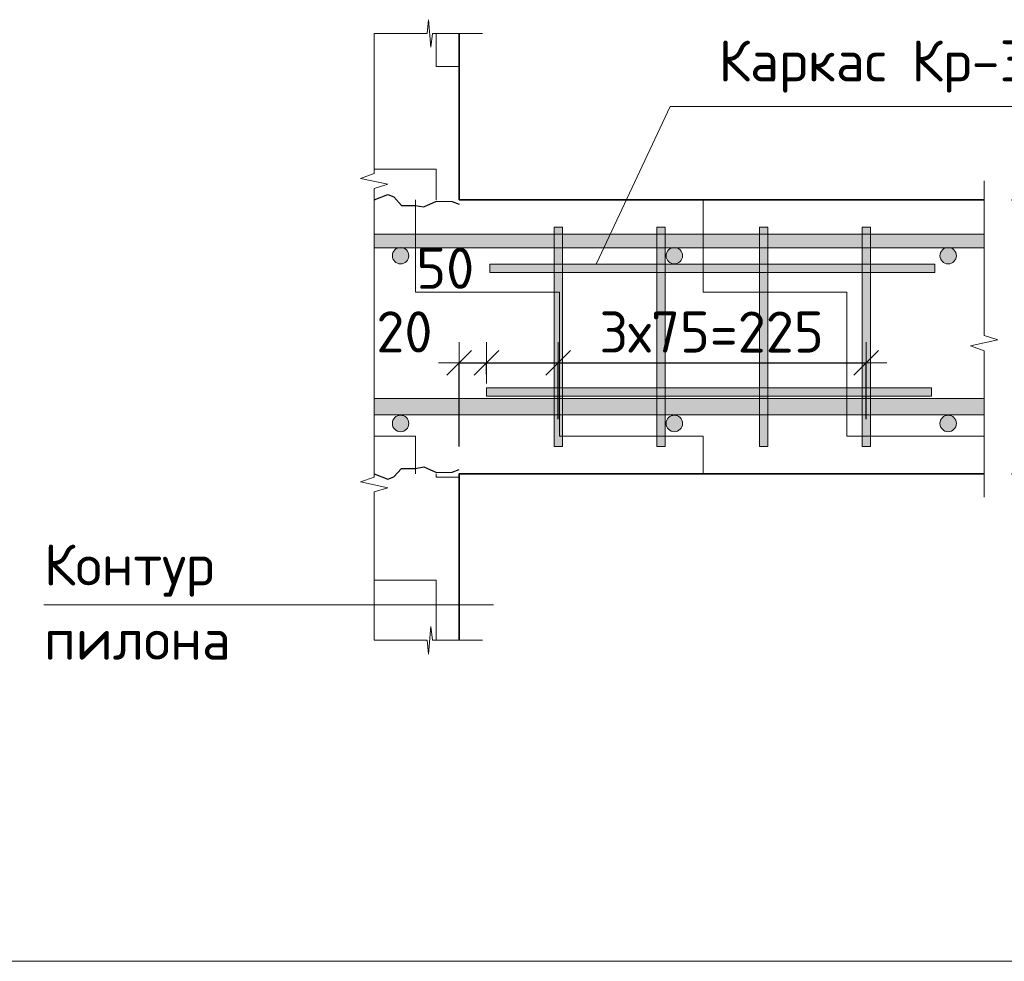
# Model space of a CAD drawing. Header units: metres. Extents: x -38 to 97, y -15 to 21.
# Tile 103 of 132: x 76.571 to 77.29, y 2.872 to 3.559. Entities that reach past the tile are written whole.
import ezdxf

# ---------------------------------------------------------------- set-up
doc = ezdxf.new("R2010")
doc.units = ezdxf.units.M
doc.header["$PDMODE"] = 65
for name, color, linetype, lineweight in [('XR$3$Размерная линия (1)', 7, 'Continuous', 13), ('XR$3$Размерная линия_ общее', 7, 'Continuous', 13), ('XR$5$Размерная линия (1)', 7, 'Continuous', 13), ('XR$5$Размерная линия_ общее', 7, 'Continuous', 13)]:
    doc.layers.add(name, color=color, linetype=linetype, lineweight=lineweight)
doc.styles.add('ISOCPEUR', font='txt')
doc.dimstyles.new('DIMSTYLE_23', dxfattribs={"dimtxt": 0.03, "dimasz": 0.03, "dimexe": 0, "dimexo": 0, "dimgap": 0.015, "dimtad": 2, "dimdec": 0, "dimlfac": 1000, "dimrnd": 5, "dimzin": 12, "dimdsep": 46, "dimtxsty": 'ISOCPEUR', "dimblk1": 'ALL_ML_STRICH', "dimblk2": 'ALL_ML_STRICH', "dimsah": 1, "dimcen": 0, "dimclrd": 7, "dimclre": 256, "dimclrt": 7, "dimadec": 0, "dimazin": 0, "dimtfac": 1, "dimtdec": 0, "dimtix": 1, "dimtmove": 2, "dimatfit": 3, "dimfxl": 0, "dimtvp": 1.2, "dimtzin": 0, "dimlwd": 0, "dimlwe": -3, "dimarcsym": 0})
doc.dimstyles.new('DIMSTYLE_24', dxfattribs={"dimtxt": 0.03, "dimasz": 0.03, "dimexe": 0, "dimexo": 0, "dimgap": 0.015, "dimtad": 2, "dimdec": 0, "dimlfac": 1000, "dimrnd": 5, "dimzin": 12, "dimdsep": 46, "dimtxsty": 'ISOCPEUR', "dimblk1": 'ALL_ML_STRICH', "dimblk2": 'ALL_ML_STRICH', "dimsah": 1, "dimcen": 0, "dimclrd": 7, "dimclre": 256, "dimclrt": 7, "dimadec": 0, "dimazin": 0, "dimtfac": 1, "dimtdec": 0, "dimtix": 1, "dimtmove": 2, "dimatfit": 3, "dimfxl": 0, "dimtzin": 0, "dimlwd": 0, "dimlwe": -3, "dimarcsym": 0})
doc.dimstyles.new('DIMSTYLE_27', dxfattribs={"dimtxt": 0.0375, "dimasz": 0.0495, "dimexe": 0, "dimexo": 0, "dimgap": 0.01875, "dimtad": 2, "dimdec": 0, "dimlfac": 1000, "dimrnd": 1, "dimzin": 12, "dimdsep": 46, "dimtxsty": 'ISOCPEUR', "dimblk1": 'ALL_ML_STRICH', "dimblk2": 'ALL_ML_STRICH', "dimsah": 1, "dimcen": 0, "dimclrd": 7, "dimclre": 256, "dimclrt": 7, "dimadec": 0, "dimazin": 0, "dimtfac": 1, "dimtdec": 0, "dimtix": 1, "dimtmove": 2, "dimatfit": 3, "dimfxl": 0, "dimtzin": 0, "dimlwd": 0, "dimlwe": -3, "dimarcsym": 0})
doc.dimstyles.new('DIMSTYLE_36', dxfattribs={"dimtxt": 0.0375, "dimasz": 0.0495, "dimexe": 0, "dimexo": 0, "dimgap": 0.01875, "dimtad": 2, "dimdec": 0, "dimlfac": 1000, "dimrnd": 1, "dimzin": 12, "dimdsep": 46, "dimtxsty": 'ISOCPEUR', "dimblk1": 'ALL_ML_STRICH', "dimblk2": 'ALL_ML_STRICH', "dimsah": 1, "dimcen": 0, "dimclrd": 7, "dimclre": 256, "dimclrt": 7, "dimadec": 0, "dimazin": 0, "dimtfac": 1, "dimtdec": 0, "dimtix": 1, "dimtmove": 2, "dimatfit": 3, "dimfxl": 0, "dimtzin": 0, "dimlwd": 0, "dimlwe": -3, "dimarcsym": 0})
pattern_1 = [(0, (0.15, 0.15), (0.075, 0.075), [0.075, -0.075]), (90, (0.15, 0.15), (-0.075, 0.075), [0.075, -0.075])]
pattern_2 = [(0, (0.21, 0.21), (0.105, 0.105), [0.105, -0.105]), (90, (0.21, 0.21), (-0.105, 0.105), [0.105, -0.105])]

# ---------------------------------------------------------------- blocks, each defined once
blk = doc.blocks.new('ЭЛЕМЕНТ_УЗОРА_9')
at = {"color": 7, "linetype": 'Continuous', "lineweight": 13, "transparency": 33554687}
blk.add_line((76.82986, 3.54913), (76.82986, 3.54913), dxfattribs=at)
for points in [[(76.82986, 3.32759), (76.82986, 3.43592), (76.83986, 3.43902), (76.81986, 3.44323), (76.82986, 3.44678), (76.82986, 3.54913)], [(76.82986, 3.10605), (76.82986, 3.21438), (76.83986, 3.21748), (76.81986, 3.22169), (76.82986, 3.22524), (76.82986, 3.32759)]]:
    blk.add_lwpolyline(points, dxfattribs=at)
blk = doc.blocks.new('ЭЛЕМЕНТ_УЗОРА_10')
at = {"color": 7, "linetype": 'Continuous', "lineweight": 13, "transparency": 33554687}
blk.add_line((76.90886, 3.54913), (76.90886, 3.54913), dxfattribs=at)
blk.add_lwpolyline([(76.82986, 3.54913), (76.86849, 3.54913), (76.8696, 3.55913), (76.8711, 3.53913), (76.87236, 3.54913), (76.90886, 3.54913)], dxfattribs=at)
blk = doc.blocks.new('ЭЛЕМЕНТ_УЗОРА_11')
at = {"color": 7, "linetype": 'Continuous', "lineweight": 13, "transparency": 33554687}
blk.add_line((77.27536, 3.21059), (77.27536, 3.21059), dxfattribs=at)
blk.add_lwpolyline([(77.27536, 3.44156), (77.27536, 3.32861), (77.28536, 3.32538), (77.26536, 3.32099), (77.27536, 3.3173), (77.27536, 3.21059)], dxfattribs=at)
blk = doc.blocks.new('ALL_ML_STRICH')
at = {"color": 0, "linetype": 'ByBlock', "lineweight": -2}
for p, q in [((0, -0.5), (0, 0.5)), ((-0.3, -0.3), (0.3, 0.3)), ((-1, 0), (0.5, 0))]:
    blk.add_line(p, q, dxfattribs=at)
blk = doc.blocks.new('*D179')
at = {"layer": 'DEFPOINTS', "color": 7, "linetype": 'Continuous', "lineweight": 13, "transparency": 33554687}
for p in [(77.27536, 3.42759), (77.34478, 3.42759), (77.27536, 3.22759)]:
    blk.add_point(p, dxfattribs=at)
at = {"layer": 'XR$3$Размерная линия_ общее', "color": 253, "linetype": 'Continuous', "lineweight": -2, "true_color": 0xa0a0a0, "transparency": 33554687}
for p, q in [((77.29536, 3.42759), (77.34478, 3.42759)), ((77.29536, 3.22759), (77.34478, 3.22759))]:
    blk.add_line(p, q, dxfattribs=at)
at = {"layer": 'XR$3$Размерная линия_ общее', "color": 7, "linetype": 'Continuous', "lineweight": -2, "transparency": 33554687}
blk.add_line((77.34478, 3.42759), (77.34478, 3.22759), dxfattribs=at)
at = {"layer": 'XR$3$Размерная линия_ общее', "color": 7, "linetype": 'Continuous', "lineweight": 13, "transparency": 33554687, "xscale": 0.04950000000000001, "yscale": 0.04950000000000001, "zscale": 0.04950000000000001}
for p, rotation in [((77.34478, 3.42759), 90), ((77.34478, 3.22759), 270)]:
    blk.add_blockref('ALL_ML_STRICH', p, dxfattribs=dict(at, rotation=rotation))
at = {"layer": 'XR$3$Размерная линия_ общее', "color": 7, "linetype": 'Continuous', "lineweight": 13, "transparency": 33554687, "insert": (77.31853, 3.32946), "char_height": 0.0375, "width": 0.1125, "attachment_point": 5, "rotation": 90, "style": 'ISOCPEUR'}
blk.add_mtext('\\A1;{200}', dxfattribs=at)
blk = doc.blocks.new('СЛОЖНЫЙ_ОБЪЕКТ_30')
at = {"linetype": 'Continuous', "lineweight": 13, "transparency": 33554687}
blk.add_hatch(color=7, dxfattribs=at).paths.add_polyline_path([(77.27536, 3.27059), (76.82986, 3.27059), (76.82986, 3.28259), (77.27536, 3.28259)], flags=16)
at = {"color": 7, "linetype": 'Continuous', "lineweight": 13, "transparency": 33554687}
blk.add_lwpolyline([(77.27536, 3.27059), (76.82986, 3.27059), (76.82986, 3.28259), (77.27536, 3.28259), (77.27536, 3.27059)], close=True, dxfattribs=at)
blk = doc.blocks.new('СЛОЖНЫЙ_ОБЪЕКТ_31')
at = {"linetype": 'Continuous', "lineweight": 13, "transparency": 33554687}
blk.add_hatch(color=7, dxfattribs=at).paths.add_polyline_path([(77.27536, 3.39259), (76.82986, 3.39259), (76.82986, 3.40259), (77.27536, 3.40259)], flags=16)
at = {"color": 7, "linetype": 'Continuous', "lineweight": 13, "transparency": 33554687}
blk.add_lwpolyline([(77.27536, 3.39259), (76.82986, 3.39259), (76.82986, 3.40259), (77.27536, 3.40259), (77.27536, 3.39259)], close=True, dxfattribs=at)
blk = doc.blocks.new('ЭЛЕМЕНТ_УЗОРА_12')
at = {"color": 7, "linetype": 'Continuous', "lineweight": 13, "transparency": 33554687}
blk.add_line((76.90886, 3.10605), (76.90886, 3.10605), dxfattribs=at)
blk.add_lwpolyline([(76.82986, 3.10605), (76.86849, 3.10605), (76.8696, 3.09605), (76.8711, 3.11605), (76.87236, 3.10605), (76.90886, 3.10605)], dxfattribs=at)
blk = doc.blocks.new('СЛОЖНЫЙ_ОБЪЕКТ_32')
at = {"linetype": 'Continuous', "lineweight": 13, "true_color": 0xababab, "transparency": 33554687}
blk.add_hatch(color=253, dxfattribs=at).paths.add_polyline_path([(76.9613, 3.24759), (76.9613, 3.40759), (76.9673, 3.40759), (76.9673, 3.24759)], flags=16)
at = {"color": 7, "linetype": 'Continuous', "lineweight": 13, "transparency": 33554687}
blk.add_lwpolyline([(76.9613, 3.24759), (76.9613, 3.40759), (76.9673, 3.40759), (76.9673, 3.24759), (76.9613, 3.24759)], close=True, dxfattribs=at)
blk = doc.blocks.new('СЛОЖНЫЙ_ОБЪЕКТ_33')
at = {"linetype": 'Continuous', "lineweight": 13, "true_color": 0xababab, "transparency": 33554687}
blk.add_hatch(color=253, dxfattribs=at).paths.add_polyline_path([(77.0363, 3.24759), (77.0363, 3.40759), (77.0423, 3.40759), (77.0423, 3.24759)], flags=16)
at = {"color": 7, "linetype": 'Continuous', "lineweight": 13, "transparency": 33554687}
blk.add_lwpolyline([(77.0363, 3.24759), (77.0363, 3.40759), (77.0423, 3.40759), (77.0423, 3.24759), (77.0363, 3.24759)], close=True, dxfattribs=at)
blk = doc.blocks.new('СЛОЖНЫЙ_ОБЪЕКТ_34')
at = {"linetype": 'Continuous', "lineweight": 13, "true_color": 0xababab, "transparency": 33554687}
blk.add_hatch(color=253, dxfattribs=at).paths.add_polyline_path([(77.1113, 3.24759), (77.1113, 3.40759), (77.1173, 3.40759), (77.1173, 3.24759)], flags=16)
at = {"color": 7, "linetype": 'Continuous', "lineweight": 13, "transparency": 33554687}
blk.add_lwpolyline([(77.1113, 3.24759), (77.1113, 3.40759), (77.1173, 3.40759), (77.1173, 3.24759), (77.1113, 3.24759)], close=True, dxfattribs=at)
blk = doc.blocks.new('СЛОЖНЫЙ_ОБЪЕКТ_35')
at = {"linetype": 'Continuous', "lineweight": 13, "true_color": 0xababab, "transparency": 33554687}
blk.add_hatch(color=253, dxfattribs=at).paths.add_polyline_path([(77.1863, 3.24759), (77.1863, 3.40759), (77.1923, 3.40759), (77.1923, 3.24759)], flags=16)
at = {"color": 7, "linetype": 'Continuous', "lineweight": 13, "transparency": 33554687}
blk.add_lwpolyline([(77.1863, 3.24759), (77.1863, 3.40759), (77.1923, 3.40759), (77.1923, 3.24759), (77.1863, 3.24759)], close=True, dxfattribs=at)
blk = doc.blocks.new('СЛОЖНЫЙ_ОБЪЕКТ_36')
at = {"linetype": 'Continuous', "lineweight": 13, "true_color": 0xababab, "transparency": 33554687}
blk.add_hatch(color=253, dxfattribs=at).paths.add_polyline_path([(77.2393, 3.38059), (76.9143, 3.38059), (76.9143, 3.37459), (77.2393, 3.37459)])
at = {"color": 7, "linetype": 'Continuous', "lineweight": 13, "transparency": 33554687}
blk.add_lwpolyline([(77.2393, 3.38059), (76.9143, 3.38059), (76.9143, 3.37459), (77.2393, 3.37459), (77.2393, 3.38059)], close=True, dxfattribs=at)
blk = doc.blocks.new('СЛОЖНЫЙ_ОБЪЕКТ_37')
at = {"linetype": 'Continuous', "lineweight": 13, "true_color": 0xababab, "transparency": 33554687}
blk.add_hatch(color=253, dxfattribs=at).paths.add_polyline_path([(77.23686, 3.29029), (76.91186, 3.29029), (76.91186, 3.28429), (77.23686, 3.28429)])
at = {"color": 7, "linetype": 'Continuous', "lineweight": 13, "transparency": 33554687}
blk.add_lwpolyline([(77.23686, 3.29029), (76.91186, 3.29029), (76.91186, 3.28429), (77.23686, 3.28429), (77.23686, 3.29029)], close=True, dxfattribs=at)
blk = doc.blocks.new('*D189')
at = {"layer": 'DEFPOINTS', "color": 7, "linetype": 'Continuous', "lineweight": 13, "transparency": 33554687}
for p in [(76.89186, 3.30861), (76.91186, 3.28029), (76.89186, 3.22759)]:
    blk.add_point(p, dxfattribs=at)
at = {"layer": 'XR$3$Размерная линия (1)', "color": 9, "linetype": 'Continuous', "lineweight": -2, "true_color": 0xc7c7c7, "transparency": 33554687}
for p, q in [((76.89186, 3.24759), (76.89186, 3.30861)), ((76.91186, 3.30029), (76.91186, 3.30861))]:
    blk.add_line(p, q, dxfattribs=at)
at = {"layer": 'XR$3$Размерная линия (1)', "color": 7, "linetype": 'Continuous', "lineweight": -2, "transparency": 33554687}
blk.add_line((76.89186, 3.30861), (76.91186, 3.30861), dxfattribs=at)
at = {"layer": 'XR$3$Размерная линия (1)', "color": 7, "linetype": 'Continuous', "lineweight": 13, "transparency": 33554687, "xscale": 0.03, "yscale": 0.03, "zscale": 0.03, "rotation": 180}
blk.add_blockref('ALL_ML_STRICH', (76.89186, 3.30861), dxfattribs=at)
at = {"layer": 'XR$3$Размерная линия (1)', "color": 7, "linetype": 'Continuous', "lineweight": 13, "transparency": 33554687, "xscale": 0.03, "yscale": 0.03, "zscale": 0.03}
blk.add_blockref('ALL_ML_STRICH', (76.91186, 3.30861), dxfattribs=at)
at = {"layer": 'XR$3$Размерная линия (1)', "color": 7, "linetype": 'Continuous', "lineweight": 13, "transparency": 33554687, "insert": (76.85189, 3.33123), "char_height": 0.03, "width": 0.06, "attachment_point": 5, "style": 'ISOCPEUR'}
blk.add_mtext('\\A1;{20}', dxfattribs=at)
blk = doc.blocks.new('*D190')
at = {"layer": 'DEFPOINTS', "color": 7, "linetype": 'Continuous', "lineweight": 13, "transparency": 33554687}
for p in [(76.91186, 3.30861), (76.91186, 3.28029), (76.9643, 3.24759)]:
    blk.add_point(p, dxfattribs=at)
at = {"layer": 'XR$3$Размерная линия (1)', "color": 9, "linetype": 'Continuous', "lineweight": -2, "true_color": 0xc7c7c7, "transparency": 33554687}
for p, q in [((76.91186, 3.30029), (76.91186, 3.30861)), ((76.9643, 3.26759), (76.9643, 3.30861))]:
    blk.add_line(p, q, dxfattribs=at)
at = {"layer": 'XR$3$Размерная линия (1)', "color": 7, "linetype": 'Continuous', "lineweight": -2, "transparency": 33554687}
blk.add_line((76.91186, 3.30861), (76.9643, 3.30861), dxfattribs=at)
at = {"layer": 'XR$3$Размерная линия (1)', "color": 7, "linetype": 'Continuous', "lineweight": 13, "transparency": 33554687, "xscale": 0.03, "yscale": 0.03, "zscale": 0.03, "rotation": 180}
blk.add_blockref('ALL_ML_STRICH', (76.91186, 3.30861), dxfattribs=at)
at = {"layer": 'XR$3$Размерная линия (1)', "color": 7, "linetype": 'Continuous', "lineweight": 13, "transparency": 33554687, "xscale": 0.03, "yscale": 0.03, "zscale": 0.03}
blk.add_blockref('ALL_ML_STRICH', (76.9643, 3.30861), dxfattribs=at)
at = {"layer": 'XR$3$Размерная линия (1)', "color": 7, "linetype": 'Continuous', "lineweight": 13, "transparency": 33554687, "insert": (76.88172, 3.37766), "char_height": 0.03, "width": 0.06, "attachment_point": 5, "style": 'ISOCPEUR'}
blk.add_mtext('\\A1;{50}', dxfattribs=at)
blk = doc.blocks.new('*D191')
at = {"layer": 'DEFPOINTS', "color": 7, "linetype": 'Continuous', "lineweight": 13, "transparency": 33554687}
for p in [(76.9643, 3.30861), (76.9643, 3.24759), (77.1893, 3.24759)]:
    blk.add_point(p, dxfattribs=at)
at = {"layer": 'XR$3$Размерная линия (1)', "color": 9, "linetype": 'Continuous', "lineweight": -2, "true_color": 0xc7c7c7, "transparency": 33554687}
for p, q in [((76.9643, 3.26759), (76.9643, 3.30861)), ((77.1893, 3.26759), (77.1893, 3.30861))]:
    blk.add_line(p, q, dxfattribs=at)
at = {"layer": 'XR$3$Размерная линия (1)', "color": 7, "linetype": 'Continuous', "lineweight": -2, "transparency": 33554687}
blk.add_line((76.9643, 3.30861), (77.1893, 3.30861), dxfattribs=at)
at = {"layer": 'XR$3$Размерная линия (1)', "color": 7, "linetype": 'Continuous', "lineweight": 13, "transparency": 33554687, "xscale": 0.03, "yscale": 0.03, "zscale": 0.03, "rotation": 180}
blk.add_blockref('ALL_ML_STRICH', (76.9643, 3.30861), dxfattribs=at)
at = {"layer": 'XR$3$Размерная линия (1)', "color": 7, "linetype": 'Continuous', "lineweight": 13, "transparency": 33554687, "xscale": 0.03, "yscale": 0.03, "zscale": 0.03}
blk.add_blockref('ALL_ML_STRICH', (77.1893, 3.30861), dxfattribs=at)
at = {"layer": 'XR$3$Размерная линия (1)', "color": 7, "linetype": 'Continuous', "lineweight": 13, "transparency": 33554687, "insert": (76.9943, 3.34611), "char_height": 0.03, "width": 0.0015, "attachment_point": 1, "line_spacing_factor": 0.60241, "style": 'ISOCPEUR'}
blk.add_mtext('3х75=225', dxfattribs=at)
blk = doc.blocks.new('ЭЛЕМЕНТ_УЗОРА_20')
at = {"color": 7, "linetype": 'Continuous', "lineweight": 13, "transparency": 33554687}
blk.add_line((76.82986, 3.54913), (76.82986, 3.54913), dxfattribs=at)
for points in [[(76.82986, 3.32759), (76.82986, 3.43592), (76.83986, 3.43902), (76.81986, 3.44323), (76.82986, 3.44678), (76.82986, 3.54913)], [(76.82986, 3.10605), (76.82986, 3.21438), (76.83986, 3.21748), (76.81986, 3.22169), (76.82986, 3.22524), (76.82986, 3.32759)]]:
    blk.add_lwpolyline(points, dxfattribs=at)
blk = doc.blocks.new('ЭЛЕМЕНТ_УЗОРА_21')
at = {"color": 7, "linetype": 'Continuous', "lineweight": 13, "transparency": 33554687}
blk.add_line((76.90886, 3.54913), (76.90886, 3.54913), dxfattribs=at)
blk.add_lwpolyline([(76.82986, 3.54913), (76.86849, 3.54913), (76.8696, 3.55913), (76.8711, 3.53913), (76.87236, 3.54913), (76.90886, 3.54913)], dxfattribs=at)
blk = doc.blocks.new('ЭЛЕМЕНТ_УЗОРА_22')
at = {"color": 7, "linetype": 'Continuous', "lineweight": 13, "transparency": 33554687}
blk.add_line((77.27536, 3.21059), (77.27536, 3.21059), dxfattribs=at)
blk.add_lwpolyline([(77.27536, 3.44156), (77.27536, 3.32861), (77.28536, 3.32538), (77.26536, 3.32099), (77.27536, 3.3173), (77.27536, 3.21059)], dxfattribs=at)
blk = doc.blocks.new('*D759')
at = {"layer": 'DEFPOINTS', "color": 7, "linetype": 'Continuous', "lineweight": 13, "transparency": 33554687}
for p in [(77.27536, 3.42759), (77.34478, 3.42759), (77.27536, 3.22759)]:
    blk.add_point(p, dxfattribs=at)
at = {"layer": 'XR$5$Размерная линия_ общее', "color": 253, "linetype": 'Continuous', "lineweight": -2, "true_color": 0xa0a0a0, "transparency": 33554687}
for p, q in [((77.29536, 3.42759), (77.34478, 3.42759)), ((77.29536, 3.22759), (77.34478, 3.22759))]:
    blk.add_line(p, q, dxfattribs=at)
at = {"layer": 'XR$5$Размерная линия_ общее', "color": 7, "linetype": 'Continuous', "lineweight": -2, "transparency": 33554687}
blk.add_line((77.34478, 3.42759), (77.34478, 3.22759), dxfattribs=at)
at = {"layer": 'XR$5$Размерная линия_ общее', "color": 7, "linetype": 'Continuous', "lineweight": 13, "transparency": 33554687, "xscale": 0.04950000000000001, "yscale": 0.04950000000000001, "zscale": 0.04950000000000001}
for p, rotation in [((77.34478, 3.42759), 90), ((77.34478, 3.22759), 270)]:
    blk.add_blockref('ALL_ML_STRICH', p, dxfattribs=dict(at, rotation=rotation))
at = {"layer": 'XR$5$Размерная линия_ общее', "color": 7, "linetype": 'Continuous', "lineweight": 13, "transparency": 33554687, "insert": (77.31853, 3.32946), "char_height": 0.0375, "width": 0.1125, "attachment_point": 5, "rotation": 90, "style": 'ISOCPEUR'}
blk.add_mtext('\\A1;{200}', dxfattribs=at)
blk = doc.blocks.new('СЛОЖНЫЙ_ОБЪЕКТ_69')
at = {"linetype": 'Continuous', "lineweight": 13, "transparency": 33554687}
blk.add_hatch(color=7, dxfattribs=at).paths.add_polyline_path([(77.27536, 3.27059), (76.82986, 3.27059), (76.82986, 3.28259), (77.27536, 3.28259)], flags=16)
at = {"color": 7, "linetype": 'Continuous', "lineweight": 13, "transparency": 33554687}
blk.add_lwpolyline([(77.27536, 3.27059), (76.82986, 3.27059), (76.82986, 3.28259), (77.27536, 3.28259), (77.27536, 3.27059)], close=True, dxfattribs=at)
blk = doc.blocks.new('СЛОЖНЫЙ_ОБЪЕКТ_70')
at = {"linetype": 'Continuous', "lineweight": 13, "transparency": 33554687}
blk.add_hatch(color=7, dxfattribs=at).paths.add_polyline_path([(77.27536, 3.39259), (76.82986, 3.39259), (76.82986, 3.40259), (77.27536, 3.40259)], flags=16)
at = {"color": 7, "linetype": 'Continuous', "lineweight": 13, "transparency": 33554687}
blk.add_lwpolyline([(77.27536, 3.39259), (76.82986, 3.39259), (76.82986, 3.40259), (77.27536, 3.40259), (77.27536, 3.39259)], close=True, dxfattribs=at)
blk = doc.blocks.new('ЭЛЕМЕНТ_УЗОРА_23')
at = {"color": 7, "linetype": 'Continuous', "lineweight": 13, "transparency": 33554687}
blk.add_line((76.90886, 3.10605), (76.90886, 3.10605), dxfattribs=at)
blk.add_lwpolyline([(76.82986, 3.10605), (76.86849, 3.10605), (76.8696, 3.09605), (76.8711, 3.11605), (76.87236, 3.10605), (76.90886, 3.10605)], dxfattribs=at)
blk = doc.blocks.new('СЛОЖНЫЙ_ОБЪЕКТ_71')
at = {"linetype": 'Continuous', "lineweight": 13, "true_color": 0xababab, "transparency": 33554687}
blk.add_hatch(color=253, dxfattribs=at).paths.add_polyline_path([(76.9613, 3.24759), (76.9613, 3.40759), (76.9673, 3.40759), (76.9673, 3.24759)], flags=16)
at = {"color": 7, "linetype": 'Continuous', "lineweight": 13, "transparency": 33554687}
blk.add_lwpolyline([(76.9613, 3.24759), (76.9613, 3.40759), (76.9673, 3.40759), (76.9673, 3.24759), (76.9613, 3.24759)], close=True, dxfattribs=at)
blk = doc.blocks.new('СЛОЖНЫЙ_ОБЪЕКТ_72')
at = {"linetype": 'Continuous', "lineweight": 13, "true_color": 0xababab, "transparency": 33554687}
blk.add_hatch(color=253, dxfattribs=at).paths.add_polyline_path([(77.0363, 3.24759), (77.0363, 3.40759), (77.0423, 3.40759), (77.0423, 3.24759)], flags=16)
at = {"color": 7, "linetype": 'Continuous', "lineweight": 13, "transparency": 33554687}
blk.add_lwpolyline([(77.0363, 3.24759), (77.0363, 3.40759), (77.0423, 3.40759), (77.0423, 3.24759), (77.0363, 3.24759)], close=True, dxfattribs=at)
blk = doc.blocks.new('СЛОЖНЫЙ_ОБЪЕКТ_73')
at = {"linetype": 'Continuous', "lineweight": 13, "true_color": 0xababab, "transparency": 33554687}
blk.add_hatch(color=253, dxfattribs=at).paths.add_polyline_path([(77.1113, 3.24759), (77.1113, 3.40759), (77.1173, 3.40759), (77.1173, 3.24759)], flags=16)
at = {"color": 7, "linetype": 'Continuous', "lineweight": 13, "transparency": 33554687}
blk.add_lwpolyline([(77.1113, 3.24759), (77.1113, 3.40759), (77.1173, 3.40759), (77.1173, 3.24759), (77.1113, 3.24759)], close=True, dxfattribs=at)
blk = doc.blocks.new('СЛОЖНЫЙ_ОБЪЕКТ_74')
at = {"linetype": 'Continuous', "lineweight": 13, "true_color": 0xababab, "transparency": 33554687}
blk.add_hatch(color=253, dxfattribs=at).paths.add_polyline_path([(77.1863, 3.24759), (77.1863, 3.40759), (77.1923, 3.40759), (77.1923, 3.24759)], flags=16)
at = {"color": 7, "linetype": 'Continuous', "lineweight": 13, "transparency": 33554687}
blk.add_lwpolyline([(77.1863, 3.24759), (77.1863, 3.40759), (77.1923, 3.40759), (77.1923, 3.24759), (77.1863, 3.24759)], close=True, dxfattribs=at)
blk = doc.blocks.new('СЛОЖНЫЙ_ОБЪЕКТ_75')
at = {"linetype": 'Continuous', "lineweight": 13, "true_color": 0xababab, "transparency": 33554687}
blk.add_hatch(color=253, dxfattribs=at).paths.add_polyline_path([(77.2393, 3.38059), (76.9143, 3.38059), (76.9143, 3.37459), (77.2393, 3.37459)])
at = {"color": 7, "linetype": 'Continuous', "lineweight": 13, "transparency": 33554687}
blk.add_lwpolyline([(77.2393, 3.38059), (76.9143, 3.38059), (76.9143, 3.37459), (77.2393, 3.37459), (77.2393, 3.38059)], close=True, dxfattribs=at)
blk = doc.blocks.new('СЛОЖНЫЙ_ОБЪЕКТ_76')
at = {"linetype": 'Continuous', "lineweight": 13, "true_color": 0xababab, "transparency": 33554687}
blk.add_hatch(color=253, dxfattribs=at).paths.add_polyline_path([(77.23686, 3.29029), (76.91186, 3.29029), (76.91186, 3.28429), (77.23686, 3.28429)])
at = {"color": 7, "linetype": 'Continuous', "lineweight": 13, "transparency": 33554687}
blk.add_lwpolyline([(77.23686, 3.29029), (76.91186, 3.29029), (76.91186, 3.28429), (77.23686, 3.28429), (77.23686, 3.29029)], close=True, dxfattribs=at)
blk = doc.blocks.new('*D769')
at = {"layer": 'DEFPOINTS', "color": 7, "linetype": 'Continuous', "lineweight": 13, "transparency": 33554687}
for p in [(76.89186, 3.30861), (76.91186, 3.28029), (76.89186, 3.22759)]:
    blk.add_point(p, dxfattribs=at)
at = {"layer": 'XR$5$Размерная линия (1)', "color": 9, "linetype": 'Continuous', "lineweight": -2, "true_color": 0xc7c7c7, "transparency": 33554687}
for p, q in [((76.89186, 3.24759), (76.89186, 3.30861)), ((76.91186, 3.30029), (76.91186, 3.30861))]:
    blk.add_line(p, q, dxfattribs=at)
at = {"layer": 'XR$5$Размерная линия (1)', "color": 7, "linetype": 'Continuous', "lineweight": -2, "transparency": 33554687}
blk.add_line((76.89186, 3.30861), (76.91186, 3.30861), dxfattribs=at)
at = {"layer": 'XR$5$Размерная линия (1)', "color": 7, "linetype": 'Continuous', "lineweight": 13, "transparency": 33554687, "xscale": 0.03, "yscale": 0.03, "zscale": 0.03, "rotation": 180}
blk.add_blockref('ALL_ML_STRICH', (76.89186, 3.30861), dxfattribs=at)
at = {"layer": 'XR$5$Размерная линия (1)', "color": 7, "linetype": 'Continuous', "lineweight": 13, "transparency": 33554687, "xscale": 0.03, "yscale": 0.03, "zscale": 0.03}
blk.add_blockref('ALL_ML_STRICH', (76.91186, 3.30861), dxfattribs=at)
at = {"layer": 'XR$5$Размерная линия (1)', "color": 7, "linetype": 'Continuous', "lineweight": 13, "transparency": 33554687, "insert": (76.85189, 3.33123), "char_height": 0.03, "width": 0.06, "attachment_point": 5, "style": 'ISOCPEUR'}
blk.add_mtext('\\A1;{20}', dxfattribs=at)
blk = doc.blocks.new('*D770')
at = {"layer": 'DEFPOINTS', "color": 7, "linetype": 'Continuous', "lineweight": 13, "transparency": 33554687}
for p in [(76.91186, 3.30861), (76.91186, 3.28029), (76.9643, 3.24759)]:
    blk.add_point(p, dxfattribs=at)
at = {"layer": 'XR$5$Размерная линия (1)', "color": 9, "linetype": 'Continuous', "lineweight": -2, "true_color": 0xc7c7c7, "transparency": 33554687}
for p, q in [((76.91186, 3.30029), (76.91186, 3.30861)), ((76.9643, 3.26759), (76.9643, 3.30861))]:
    blk.add_line(p, q, dxfattribs=at)
at = {"layer": 'XR$5$Размерная линия (1)', "color": 7, "linetype": 'Continuous', "lineweight": -2, "transparency": 33554687}
blk.add_line((76.91186, 3.30861), (76.9643, 3.30861), dxfattribs=at)
at = {"layer": 'XR$5$Размерная линия (1)', "color": 7, "linetype": 'Continuous', "lineweight": 13, "transparency": 33554687, "xscale": 0.03, "yscale": 0.03, "zscale": 0.03, "rotation": 180}
blk.add_blockref('ALL_ML_STRICH', (76.91186, 3.30861), dxfattribs=at)
at = {"layer": 'XR$5$Размерная линия (1)', "color": 7, "linetype": 'Continuous', "lineweight": 13, "transparency": 33554687, "xscale": 0.03, "yscale": 0.03, "zscale": 0.03}
blk.add_blockref('ALL_ML_STRICH', (76.9643, 3.30861), dxfattribs=at)
at = {"layer": 'XR$5$Размерная линия (1)', "color": 7, "linetype": 'Continuous', "lineweight": 13, "transparency": 33554687, "insert": (76.88172, 3.37766), "char_height": 0.03, "width": 0.06, "attachment_point": 5, "style": 'ISOCPEUR'}
blk.add_mtext('\\A1;{50}', dxfattribs=at)
blk = doc.blocks.new('*D771')
at = {"layer": 'DEFPOINTS', "color": 7, "linetype": 'Continuous', "lineweight": 13, "transparency": 33554687}
for p in [(76.9643, 3.30861), (76.9643, 3.24759), (77.1893, 3.24759)]:
    blk.add_point(p, dxfattribs=at)
at = {"layer": 'XR$5$Размерная линия (1)', "color": 9, "linetype": 'Continuous', "lineweight": -2, "true_color": 0xc7c7c7, "transparency": 33554687}
for p, q in [((76.9643, 3.26759), (76.9643, 3.30861)), ((77.1893, 3.26759), (77.1893, 3.30861))]:
    blk.add_line(p, q, dxfattribs=at)
at = {"layer": 'XR$5$Размерная линия (1)', "color": 7, "linetype": 'Continuous', "lineweight": -2, "transparency": 33554687}
blk.add_line((76.9643, 3.30861), (77.1893, 3.30861), dxfattribs=at)
at = {"layer": 'XR$5$Размерная линия (1)', "color": 7, "linetype": 'Continuous', "lineweight": 13, "transparency": 33554687, "xscale": 0.03, "yscale": 0.03, "zscale": 0.03, "rotation": 180}
blk.add_blockref('ALL_ML_STRICH', (76.9643, 3.30861), dxfattribs=at)
at = {"layer": 'XR$5$Размерная линия (1)', "color": 7, "linetype": 'Continuous', "lineweight": 13, "transparency": 33554687, "xscale": 0.03, "yscale": 0.03, "zscale": 0.03}
blk.add_blockref('ALL_ML_STRICH', (77.1893, 3.30861), dxfattribs=at)
at = {"layer": 'XR$5$Размерная линия (1)', "color": 7, "linetype": 'Continuous', "lineweight": 13, "transparency": 33554687, "insert": (76.9943, 3.34611), "char_height": 0.03, "width": 0.0015, "attachment_point": 1, "line_spacing_factor": 0.60241, "style": 'ISOCPEUR'}
blk.add_mtext('3х75=225', dxfattribs=at)

msp = doc.modelspace()

# ---------------------------------------------------------------- hatches: boundary and pattern name
at = {"linetype": 'Continuous', "lineweight": 13, "transparency": 33554687}
h = msp.add_hatch(dxfattribs=at)
h.set_pattern_fill('____', scale=0.075, style=0, pattern_type=2)
h.set_pattern_definition(pattern_1)
h.paths.add_polyline_path([(76.89186, 3.42759), (76.89186, 3.54913), (76.82986, 3.54913), (76.82986, 3.42759)], flags=0)
h = msp.add_hatch(dxfattribs=at)
h.set_pattern_fill('____', scale=0.075, style=0, pattern_type=2)
h.set_pattern_definition(pattern_1)
h.paths.add_polyline_path([(76.89186, 3.42759), (76.89186, 3.54913), (76.82986, 3.54913), (76.82986, 3.42759)], flags=0)
h = msp.add_hatch(dxfattribs=at)
h.set_pattern_fill('____', scale=0.105, style=0, pattern_type=2)
h.set_pattern_definition(pattern_2)
h.paths.add_polyline_path([(76.82986, 3.42759), (76.82986, 3.22759), (77.27536, 3.22759), (77.27536, 3.42759)], flags=0)
h = msp.add_hatch(dxfattribs=at)
h.set_pattern_fill('____', scale=0.105, style=0, pattern_type=2)
h.set_pattern_definition(pattern_2)
h.paths.add_polyline_path([(76.82986, 3.42759), (76.82986, 3.22759), (77.27536, 3.22759), (77.27536, 3.42759)], flags=0)
for points in [[(76.85041, 3.39267), (76.84774, 3.39267), (76.84534, 3.39151), (76.84367, 3.38942), (76.84308, 3.38682), (76.84367, 3.38422), (76.84534, 3.38213), (76.84774, 3.38097), (76.85041, 3.38097), (76.85282, 3.38213), (76.85449, 3.38422), (76.85508, 3.38682), (76.85449, 3.38942), (76.85282, 3.39151)], [(76.85041, 3.39267), (76.84774, 3.39267), (76.84534, 3.39151), (76.84367, 3.38942), (76.84308, 3.38682), (76.84367, 3.38422), (76.84534, 3.38213), (76.84774, 3.38097), (76.85041, 3.38097), (76.85282, 3.38213), (76.85449, 3.38422), (76.85508, 3.38682), (76.85449, 3.38942), (76.85282, 3.39151)], [(77.05041, 3.39267), (77.04774, 3.39267), (77.04534, 3.39151), (77.04367, 3.38942), (77.04308, 3.38682), (77.04367, 3.38422), (77.04534, 3.38213), (77.04774, 3.38097), (77.05041, 3.38097), (77.05282, 3.38213), (77.05449, 3.38422), (77.05508, 3.38682), (77.05449, 3.38942), (77.05282, 3.39151)], [(77.05041, 3.39267), (77.04774, 3.39267), (77.04534, 3.39151), (77.04367, 3.38942), (77.04308, 3.38682), (77.04367, 3.38422), (77.04534, 3.38213), (77.04774, 3.38097), (77.05041, 3.38097), (77.05282, 3.38213), (77.05449, 3.38422), (77.05508, 3.38682), (77.05449, 3.38942), (77.05282, 3.39151)], [(77.25041, 3.39267), (77.24774, 3.39267), (77.24534, 3.39151), (77.24367, 3.38942), (77.24308, 3.38682), (77.24367, 3.38422), (77.24534, 3.38213), (77.24774, 3.38097), (77.25041, 3.38097), (77.25282, 3.38213), (77.25449, 3.38422), (77.25508, 3.38682), (77.25449, 3.38942), (77.25282, 3.39151)], [(77.25041, 3.39267), (77.24774, 3.39267), (77.24534, 3.39151), (77.24367, 3.38942), (77.24308, 3.38682), (77.24367, 3.38422), (77.24534, 3.38213), (77.24774, 3.38097), (77.25041, 3.38097), (77.25282, 3.38213), (77.25449, 3.38422), (77.25508, 3.38682), (77.25449, 3.38942), (77.25282, 3.39151)], [(76.85041, 3.2702), (76.84774, 3.2702), (76.84534, 3.26904), (76.84367, 3.26695), (76.84308, 3.26435), (76.84367, 3.26174), (76.84534, 3.25966), (76.84774, 3.2585), (76.85041, 3.2585), (76.85282, 3.25966), (76.85449, 3.26174), (76.85508, 3.26435), (76.85449, 3.26695), (76.85282, 3.26904)], [(76.85041, 3.2702), (76.84774, 3.2702), (76.84534, 3.26904), (76.84367, 3.26695), (76.84308, 3.26435), (76.84367, 3.26174), (76.84534, 3.25966), (76.84774, 3.2585), (76.85041, 3.2585), (76.85282, 3.25966), (76.85449, 3.26174), (76.85508, 3.26435), (76.85449, 3.26695), (76.85282, 3.26904)], [(77.05041, 3.2702), (77.04774, 3.2702), (77.04534, 3.26904), (77.04367, 3.26695), (77.04308, 3.26435), (77.04367, 3.26174), (77.04534, 3.25966), (77.04774, 3.2585), (77.05041, 3.2585), (77.05282, 3.25966), (77.05449, 3.26174), (77.05508, 3.26435), (77.05449, 3.26695), (77.05282, 3.26904)], [(77.05041, 3.2702), (77.04774, 3.2702), (77.04534, 3.26904), (77.04367, 3.26695), (77.04308, 3.26435), (77.04367, 3.26174), (77.04534, 3.25966), (77.04774, 3.2585), (77.05041, 3.2585), (77.05282, 3.25966), (77.05449, 3.26174), (77.05508, 3.26435), (77.05449, 3.26695), (77.05282, 3.26904)], [(77.25041, 3.2702), (77.24774, 3.2702), (77.24534, 3.26904), (77.24367, 3.26695), (77.24308, 3.26435), (77.24367, 3.26174), (77.24534, 3.25966), (77.24774, 3.2585), (77.25041, 3.2585), (77.25282, 3.25966), (77.25449, 3.26174), (77.25508, 3.26435), (77.25449, 3.26695), (77.25282, 3.26904)], [(77.25041, 3.2702), (77.24774, 3.2702), (77.24534, 3.26904), (77.24367, 3.26695), (77.24308, 3.26435), (77.24367, 3.26174), (77.24534, 3.25966), (77.24774, 3.2585), (77.25041, 3.2585), (77.25282, 3.25966), (77.25449, 3.26174), (77.25508, 3.26435), (77.25449, 3.26695), (77.25282, 3.26904)]]:
    msp.add_hatch(color=7, dxfattribs=at).paths.add_polyline_path(points)
h = msp.add_hatch(dxfattribs=at)
h.set_pattern_fill('____', scale=0.075, style=0, pattern_type=2)
h.set_pattern_definition(pattern_1)
h.paths.add_polyline_path([(76.89186, 3.22759), (76.82986, 3.22759), (76.82986, 3.10605), (76.89186, 3.10605)], flags=0)
h = msp.add_hatch(dxfattribs=at)
h.set_pattern_fill('____', scale=0.075, style=0, pattern_type=2)
h.set_pattern_definition(pattern_1)
h.paths.add_polyline_path([(76.89186, 3.22759), (76.82986, 3.22759), (76.82986, 3.10605), (76.89186, 3.10605)], flags=0)

# ---------------------------------------------------------------- linework, layer by layer
at = {"color": 7, "linetype": 'Continuous', "lineweight": 35, "transparency": 33554687}
for p, q in [((76.89186, 3.42759), (76.89186, 3.54913)), ((76.89186, 3.42759), (76.89186, 3.54913)), ((77.27536, 3.42759), (76.89186, 3.42759)), ((77.27536, 3.42759), (76.89186, 3.42759)), ((76.89186, 3.22759), (76.89186, 3.10605)), ((76.89186, 3.22759), (77.27536, 3.22759)), ((76.89186, 3.22759), (76.89186, 3.10605)), ((76.89186, 3.22759), (77.27536, 3.22759))]:
    msp.add_line(p, q, dxfattribs=at)
at = {"color": 7, "linetype": 'Continuous', "lineweight": 13, "transparency": 33554687}
for p, q in [((76.58862, 3.13202), (76.91686, 3.13202)), ((76.58862, 3.13202), (76.91686, 3.13202)), ((86.41979, 2.87171), (67.91979, 2.87171))]:
    msp.add_line(p, q, dxfattribs=at)
msp.add_lwpolyline([(77.31312, 3.49586), (77.04591, 3.49586), (76.9923, 3.38111)], dxfattribs=at)
msp.add_lwpolyline([(77.31312, 3.49586), (77.04591, 3.49586), (76.9923, 3.38111)], dxfattribs=at)
at = {"color": 7, "linetype": 'Continuous', "lineweight": 25, "transparency": 33554687}
for points in [[(76.82986, 3.42759), (76.83986, 3.43159), (76.84416, 3.42975), (76.84986, 3.42359), (76.85986, 3.42359), (76.86596, 3.42251), (76.87536, 3.42659), (76.88676, 3.42643), (76.89186, 3.42443)], [(76.82986, 3.42759), (76.83986, 3.43159), (76.84416, 3.42975), (76.84986, 3.42359), (76.85986, 3.42359), (76.86596, 3.42251), (76.87536, 3.42659), (76.88676, 3.42643), (76.89186, 3.42443)], [(76.82986, 3.22759), (76.83986, 3.22359), (76.84416, 3.22543), (76.84986, 3.23159), (76.85986, 3.23159), (76.86596, 3.23267), (76.87536, 3.22859), (76.88676, 3.22875), (76.89186, 3.23074)], [(76.82986, 3.22759), (76.83986, 3.22359), (76.84416, 3.22543), (76.84986, 3.23159), (76.85986, 3.23159), (76.86596, 3.23267), (76.87536, 3.22859), (76.88676, 3.22875), (76.89186, 3.23074)]]:
    msp.add_lwpolyline(points, dxfattribs=at)
at = {"color": 7, "linetype": 'Continuous', "lineweight": 18, "transparency": 33554687}
for centre in [(76.84908, 3.38682), (76.84908, 3.38682), (77.04908, 3.38682), (77.04908, 3.38682), (77.24908, 3.38682), (77.24908, 3.38682), (76.84908, 3.26435), (76.84908, 3.26435), (77.04908, 3.26435), (77.04908, 3.26435), (77.24908, 3.26435), (77.24908, 3.26435)]:
    msp.add_circle(centre, 0.006, dxfattribs=at)

# ---------------------------------------------------------------- block references
at = {"color": 7, "linetype": 'Continuous', "lineweight": 13, "transparency": 33554687}
for name in ['ЭЛЕМЕНТ_УЗОРА_10', 'ЭЛЕМЕНТ_УЗОРА_21', 'ЭЛЕМЕНТ_УЗОРА_9', 'ЭЛЕМЕНТ_УЗОРА_20', 'ЭЛЕМЕНТ_УЗОРА_11', 'ЭЛЕМЕНТ_УЗОРА_22', 'СЛОЖНЫЙ_ОБЪЕКТ_31', 'СЛОЖНЫЙ_ОБЪЕКТ_70', 'СЛОЖНЫЙ_ОБЪЕКТ_32', 'СЛОЖНЫЙ_ОБЪЕКТ_71', 'СЛОЖНЫЙ_ОБЪЕКТ_33', 'СЛОЖНЫЙ_ОБЪЕКТ_72', 'СЛОЖНЫЙ_ОБЪЕКТ_34', 'СЛОЖНЫЙ_ОБЪЕКТ_73', 'СЛОЖНЫЙ_ОБЪЕКТ_35', 'СЛОЖНЫЙ_ОБЪЕКТ_74', 'СЛОЖНЫЙ_ОБЪЕКТ_36', 'СЛОЖНЫЙ_ОБЪЕКТ_75', 'СЛОЖНЫЙ_ОБЪЕКТ_37', 'СЛОЖНЫЙ_ОБЪЕКТ_76', 'СЛОЖНЫЙ_ОБЪЕКТ_30', 'СЛОЖНЫЙ_ОБЪЕКТ_69', 'ЭЛЕМЕНТ_УЗОРА_12', 'ЭЛЕМЕНТ_УЗОРА_23']:
    msp.add_blockref(name, (0, 0), dxfattribs=at)

# ---------------------------------------------------------------- texts
at = {"color": 7, "linetype": 'Continuous', "lineweight": 13, "transparency": 33554687, "insert": (77.19454, 3.52499), "char_height": 0.03, "width": 0.2516296, "attachment_point": 5, "style": 'ISOCPEUR'}
msp.add_mtext('\\A1;{\\fISOCPEUR|i0|b0;\\H0.030000;\\W1.000000;\\C7;Каркас Кр-3}\\P', dxfattribs=at)
msp.add_mtext('\\A1;{\\fISOCPEUR|i0|b0;\\H0.030000;\\W1.000000;\\C7;Каркас Кр-3}\\P', dxfattribs=at)
at = {"color": 7, "linetype": 'Continuous', "lineweight": 13, "transparency": 33554687, "insert": (76.58862, 3.17609), "char_height": 0.03, "width": 0.146025, "attachment_point": 1, "line_spacing_factor": 1.084337}
msp.add_mtext('\\A1;{\\fISOCPEUR|i0|b0;\\H0.030000;\\W1.000000;\\C7;Контур}\\P{\\fISOCPEUR|i0|b0;\\H0.030000;\\W1.000000;\\C7;пилона}\\P', dxfattribs=at)
msp.add_mtext('\\A1;{\\fISOCPEUR|i0|b0;\\H0.030000;\\W1.000000;\\C7;Контур}\\P{\\fISOCPEUR|i0|b0;\\H0.030000;\\W1.000000;\\C7;пилона}\\P', dxfattribs=at)

# ---------------------------------------------------------------- dimensions: what is measured, and where the dimension line sits
at = {"layer": 'XR$3$Размерная линия (1)', "color": 7, "linetype": 'Continuous', "lineweight": 13, "transparency": 33554687}
for base, p1, p2, picture, middle in [((76.9643, 3.30861), (76.91186, 3.30029), (76.9643, 3.26759), '*D190', (76.88172, 3.37766)), ((76.91186, 3.30861), (76.89186, 3.24759), (76.91186, 3.30029), '*D189', (76.85189, 3.33123))]:
    dim = msp.add_linear_dim(base=base, p1=p1, p2=p2, dimstyle='DIMSTYLE_23', override={"dimpost": '<>', "dimclrd": 7, "dimclre": 9, "dimclrt": 7, "dimlwd": 0, "dimlwe": 65533}, dxfattribs=at)
    dim.commit()
    dim.dimension.update_dxf_attribs({"geometry": picture, "text_midpoint": middle, "dimtype": 160})
dim = msp.add_linear_dim(base=(77.1893, 3.30861), p1=(76.9643, 3.26759), p2=(77.1893, 3.26759), text='3х75=225', dimstyle='DIMSTYLE_24', override={"dimpost": '<>', "dimclrd": 7, "dimclre": 9, "dimclrt": 7, "dimlwd": 0, "dimlwe": 65533}, dxfattribs=at)
dim.commit()
dim.dimension.update_dxf_attribs({"geometry": '*D191', "text_midpoint": (77.0768, 3.32361), "dimtype": 160})
at = {"layer": 'XR$3$Размерная линия_ общее', "color": 7, "linetype": 'Continuous', "lineweight": 13, "transparency": 33554687}
dim = msp.add_linear_dim(base=(77.34478, 3.22759), p1=(77.29536, 3.42759), p2=(77.29536, 3.22759), angle=270, dimstyle='DIMSTYLE_27', override={"dimpost": '<>', "dimclrd": 7, "dimclre": 253, "dimclrt": 7, "dimlwd": 0, "dimlwe": 65533}, dxfattribs=at)
dim.commit()
dim.dimension.update_dxf_attribs({"geometry": '*D179', "text_midpoint": (77.31853, 3.32946), "dimtype": 160})
at = {"layer": 'XR$5$Размерная линия (1)', "color": 7, "linetype": 'Continuous', "lineweight": 13, "transparency": 33554687}
for base, p1, p2, picture, middle in [((76.9643, 3.30861), (76.91186, 3.30029), (76.9643, 3.26759), '*D770', (76.88172, 3.37766)), ((76.91186, 3.30861), (76.89186, 3.24759), (76.91186, 3.30029), '*D769', (76.85189, 3.33123))]:
    dim = msp.add_linear_dim(base=base, p1=p1, p2=p2, dimstyle='DIMSTYLE_23', override={"dimpost": '<>', "dimclrd": 7, "dimclre": 9, "dimclrt": 7, "dimlwd": 0, "dimlwe": 65533}, dxfattribs=at)
    dim.commit()
    dim.dimension.update_dxf_attribs({"geometry": picture, "text_midpoint": middle, "dimtype": 160})
dim = msp.add_linear_dim(base=(77.1893, 3.30861), p1=(76.9643, 3.26759), p2=(77.1893, 3.26759), text='3х75=225', dimstyle='DIMSTYLE_24', override={"dimpost": '<>', "dimclrd": 7, "dimclre": 9, "dimclrt": 7, "dimlwd": 0, "dimlwe": 65533}, dxfattribs=at)
dim.commit()
dim.dimension.update_dxf_attribs({"geometry": '*D771', "text_midpoint": (77.0768, 3.32361), "dimtype": 160})
at = {"layer": 'XR$5$Размерная линия_ общее', "color": 7, "linetype": 'Continuous', "lineweight": 13, "transparency": 33554687}
dim = msp.add_linear_dim(base=(77.34478, 3.22759), p1=(77.29536, 3.42759), p2=(77.29536, 3.22759), angle=270, dimstyle='DIMSTYLE_36', override={"dimpost": '<>', "dimclrd": 7, "dimclre": 253, "dimclrt": 7, "dimlwd": 0, "dimlwe": 65533}, dxfattribs=at)
dim.commit()
dim.dimension.update_dxf_attribs({"geometry": '*D759', "text_midpoint": (77.31853, 3.32946), "dimtype": 160})

doc.saveas('drawing.dxf')
